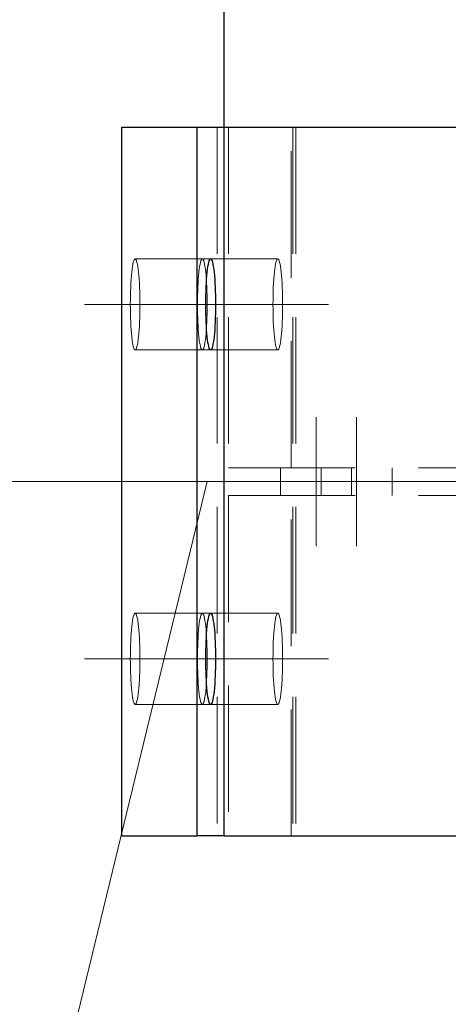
# Model space of a CAD drawing. Header units: millimetres. Extents: x -144 to 709, y 12312 to 12982.
# Tile 4 of 57: x -66 to -58, y 12383 to 12403. Entities that reach past the tile are written whole.
import ezdxf

# ---------------------------------------------------------------- set-up
doc = ezdxf.new("R2010")
doc.units = ezdxf.units.MM
doc.header["$LTSCALE"] = 10
doc.linetypes.add('HIDDEN', pattern=[0.375, 0.25, -0.125])
doc.linetypes.add('MITTE', pattern=[2, 1.25, -0.25, 0.25, -0.25])
doc.layers.get('Defpoints').update_dxf_attribs({"color": 1})
for name, color, linetype, lineweight in [('PS_DIM', 4, 'Continuous', 13), ('PS_Hidden', 2, 'HIDDEN', 9), ('PS_Mid', 5, 'MITTE', 15), ('PS_Pos', 1, 'Continuous', 15), ('PS_Shape', 161, 'Continuous', 30), ('PS_SOLID', 7, 'Continuous', 30)]:
    doc.layers.add(name, color=color, linetype=linetype, lineweight=lineweight)
doc.styles.add('simplex', font='simplex.shx', dxfattribs={"width": 0.75})
doc.dimstyles.new('1_10_GŁ_DS1-LS10', dxfattribs={"dimtxt": 2, "dimasz": 2, "dimexe": 2, "dimexo": 5, "dimgap": 1, "dimtad": 1, "dimjust": 4, "dimdec": 0, "dimlfac": 10, "dimtxsty": 'simplex', "dimblk1": 'NONE', "dimsah": 1, "dimcen": 2, "dimclrd": 256, "dimclre": 256, "dimclrt": 3, "dimadec": 1, "dimazin": 0, "dimtfac": 1, "dimtdec": 0, "dimtmove": 2, "dimatfit": 3, "dimfxl": 1, "dimarcsym": 0})
doc.dimstyles.new('1_10_PRZ', dxfattribs={"dimtxt": 2, "dimasz": 1, "dimexe": 2, "dimexo": 5, "dimgap": 1, "dimtad": 1, "dimdec": 0, "dimlfac": 10, "dimtxsty": 'simplex', "dimblk": 'dimznak', "dimcen": 2, "dimse1": 1, "dimse2": 1, "dimclrt": 3, "dimadec": 1, "dimazin": 0, "dimtfac": 1, "dimtdec": 0, "dimtix": 1, "dimtmove": 2, "dimatfit": 3, "dimldrblk": 'dim-grot', "dimfxl": 1, "dimarcsym": 0})

# ---------------------------------------------------------------- blocks, each defined once
blk = doc.blocks.new('*D197')
at = {"layer": 'Defpoints', "color": 0, "transparency": 16777216}
for p in [(-62.117, 12419.049), (-64.139, 12400.549), (-62.117, 12386.549)]:
    blk.add_point(p, dxfattribs=at)
at = {"layer": 'PS_DIM', "lineweight": -2, "transparency": 16777216}
for p, q in [((-64.139, 12405.549), (-64.139, 12421.049)), ((-62.117, 12391.549), (-62.117, 12421.049)), ((-64.139, 12419.049), (-66.139, 12419.049)), ((-64.139, 12419.049), (-62.117, 12419.049)), ((-60.117, 12419.049), (-58.117, 12419.049))]:
    blk.add_line(p, q, dxfattribs=at)
at = {"layer": 'PS_DIM', "transparency": 16777216}
blk.add_solid([(-60.117, 12419.382), (-60.117, 12418.715), (-62.117, 12419.049)], dxfattribs=at)
at = {"layer": 'PS_DIM', "color": 3, "transparency": 16777216, "insert": (-66.159, 12415.886), "char_height": 2, "attachment_point": 5, "rotation": 90, "style": 'simplex'}
blk.add_mtext('-20', dxfattribs=at)
blk = doc.blocks.new('_None')
blk = doc.blocks.new('*D198')
at = {"layer": 'Defpoints', "color": 0, "transparency": 16777216}
for p in [(-55.567, 12419.049), (-55.567, 12398.049), (-62.117, 12386.549)]:
    blk.add_point(p, dxfattribs=at)
at = {"layer": 'PS_DIM', "lineweight": -2, "transparency": 16777216}
for p, q in [((-62.117, 12391.549), (-62.117, 12421.049)), ((-55.567, 12403.049), (-55.567, 12421.049)), ((-62.117, 12419.049), (-57.567, 12419.049))]:
    blk.add_line(p, q, dxfattribs=at)
at = {"layer": 'PS_DIM', "transparency": 16777216}
blk.add_solid([(-57.567, 12419.382), (-57.567, 12418.715), (-55.567, 12419.049)], dxfattribs=at)
at = {"layer": 'PS_DIM', "color": 3, "transparency": 16777216, "insert": (-53.547, 12416.814), "char_height": 2, "attachment_point": 5, "rotation": 90, "style": 'simplex'}
blk.add_mtext('65', dxfattribs=at)
blk = doc.blocks.new('*D199')
at = {"layer": 'Defpoints', "color": 0, "transparency": 16777216}
for p in [(-35.165, 12419.049), (-35.165, 12405.549), (-62.117, 12386.549)]:
    blk.add_point(p, dxfattribs=at)
at = {"layer": 'PS_DIM', "lineweight": -2, "transparency": 16777216}
for p, q in [((-62.117, 12391.549), (-62.117, 12421.049)), ((-35.165, 12410.549), (-35.165, 12421.049)), ((-62.117, 12419.049), (-37.165, 12419.049))]:
    blk.add_line(p, q, dxfattribs=at)
at = {"layer": 'PS_DIM', "transparency": 16777216}
blk.add_solid([(-37.165, 12419.382), (-37.165, 12418.715), (-35.165, 12419.049)], dxfattribs=at)
at = {"layer": 'PS_DIM', "color": 3, "transparency": 16777216, "insert": (-37.185, 12416.1), "char_height": 2, "attachment_point": 5, "rotation": 90, "style": 'simplex'}
blk.add_mtext('270', dxfattribs=at)
blk = doc.blocks.new('*D200')
at = {"layer": 'Defpoints', "color": 0, "transparency": 16777216}
for p in [(60.835, 12419.049), (60.835, 12405.549), (-62.117, 12386.549)]:
    blk.add_point(p, dxfattribs=at)
at = {"layer": 'PS_DIM', "lineweight": -2, "transparency": 16777216}
for p, q in [((-62.117, 12391.549), (-62.117, 12421.049)), ((60.835, 12410.549), (60.835, 12421.049)), ((-62.117, 12419.049), (58.835, 12419.049))]:
    blk.add_line(p, q, dxfattribs=at)
at = {"layer": 'PS_DIM', "transparency": 16777216}
blk.add_solid([(58.835, 12419.382), (58.835, 12418.715), (60.835, 12419.049)], dxfattribs=at)
at = {"layer": 'PS_DIM', "color": 3, "transparency": 16777216, "insert": (58.815, 12415.386), "char_height": 2, "attachment_point": 5, "rotation": 90, "style": 'simplex'}
blk.add_mtext('4670', dxfattribs=at)
blk = doc.blocks.new('*D201')
at = {"layer": 'Defpoints', "color": 0, "transparency": 16777216}
for p in [(80.835, 12419.049), (80.835, 12405.549), (-62.117, 12386.549)]:
    blk.add_point(p, dxfattribs=at)
at = {"layer": 'PS_DIM', "lineweight": -2, "transparency": 16777216}
for p, q in [((-62.117, 12391.549), (-62.117, 12421.049)), ((80.835, 12410.549), (80.835, 12421.049)), ((-62.117, 12419.049), (78.835, 12419.049))]:
    blk.add_line(p, q, dxfattribs=at)
at = {"layer": 'PS_DIM', "transparency": 16777216}
blk.add_solid([(78.835, 12419.382), (78.835, 12418.715), (80.835, 12419.049)], dxfattribs=at)
at = {"layer": 'PS_DIM', "color": 3, "transparency": 16777216, "insert": (78.815, 12415.386), "char_height": 2, "attachment_point": 5, "rotation": 90, "style": 'simplex'}
blk.add_mtext('4870', dxfattribs=at)
blk = doc.blocks.new('*D202')
at = {"layer": 'Defpoints', "color": 0, "transparency": 16777216}
for p in [(92.273, 12419.049), (92.273, 12398.049), (-62.117, 12386.549)]:
    blk.add_point(p, dxfattribs=at)
at = {"layer": 'PS_DIM', "lineweight": -2, "transparency": 16777216}
for p, q in [((-62.117, 12391.549), (-62.117, 12421.049)), ((92.273, 12403.049), (92.273, 12421.049)), ((-62.117, 12419.049), (90.273, 12419.049))]:
    blk.add_line(p, q, dxfattribs=at)
at = {"layer": 'PS_DIM', "transparency": 16777216}
blk.add_solid([(90.273, 12419.382), (90.273, 12418.715), (92.273, 12419.049)], dxfattribs=at)
at = {"layer": 'PS_DIM', "color": 3, "transparency": 16777216, "insert": (90.253, 12415.35), "char_height": 2, "attachment_point": 5, "rotation": 90, "style": 'simplex'}
blk.add_mtext('4984', dxfattribs=at)
blk = doc.blocks.new('*D203')
at = {"layer": 'Defpoints', "color": 0, "transparency": 16777216}
for p in [(101.273, 12419.049), (101.273, 12398.049), (-62.117, 12386.549)]:
    blk.add_point(p, dxfattribs=at)
at = {"layer": 'PS_DIM', "lineweight": -2, "transparency": 16777216}
for p, q in [((-62.117, 12391.549), (-62.117, 12421.049)), ((101.273, 12403.049), (101.273, 12421.049)), ((-62.117, 12419.049), (99.273, 12419.049))]:
    blk.add_line(p, q, dxfattribs=at)
at = {"layer": 'PS_DIM', "transparency": 16777216}
blk.add_solid([(99.273, 12419.382), (99.273, 12418.715), (101.273, 12419.049)], dxfattribs=at)
at = {"layer": 'PS_DIM', "color": 3, "transparency": 16777216, "insert": (99.253, 12415.35), "char_height": 2, "attachment_point": 5, "rotation": 90, "style": 'simplex'}
blk.add_mtext('5074', dxfattribs=at)
blk = doc.blocks.new('*D204')
at = {"layer": 'Defpoints', "color": 0, "transparency": 16777216}
for p in [(243.673, 12419.049), (243.673, 12405.549), (-62.117, 12386.549)]:
    blk.add_point(p, dxfattribs=at)
at = {"layer": 'PS_DIM', "lineweight": -2, "transparency": 16777216}
for p, q in [((-62.117, 12391.549), (-62.117, 12421.049)), ((243.673, 12410.549), (243.673, 12421.049)), ((-62.117, 12419.049), (241.673, 12419.049))]:
    blk.add_line(p, q, dxfattribs=at)
at = {"layer": 'PS_DIM', "transparency": 16777216}
blk.add_solid([(241.673, 12419.382), (241.673, 12418.715), (243.673, 12419.049)], dxfattribs=at)
at = {"layer": 'PS_DIM', "color": 3, "transparency": 16777216, "insert": (241.653, 12415.493), "char_height": 2, "attachment_point": 5, "rotation": 90, "style": 'simplex'}
blk.add_mtext('9914', dxfattribs=at)
blk = doc.blocks.new('*D205')
at = {"layer": 'Defpoints', "color": 0, "transparency": 16777216}
for p in [(253.46, 12419.049), (253.46, 12398.049), (-62.117, 12386.549)]:
    blk.add_point(p, dxfattribs=at)
at = {"layer": 'PS_DIM', "lineweight": -2, "transparency": 16777216}
for p, q in [((-62.117, 12391.549), (-62.117, 12421.049)), ((253.46, 12403.049), (253.46, 12421.049)), ((-62.117, 12419.049), (251.46, 12419.049))]:
    blk.add_line(p, q, dxfattribs=at)
at = {"layer": 'PS_DIM', "transparency": 16777216}
blk.add_solid([(251.46, 12419.382), (251.46, 12418.715), (253.46, 12419.049)], dxfattribs=at)
at = {"layer": 'PS_DIM', "color": 3, "transparency": 16777216, "insert": (251.44, 12414.957), "char_height": 2, "attachment_point": 5, "rotation": 90, "style": 'simplex'}
blk.add_mtext('10012', dxfattribs=at)
blk = doc.blocks.new('*D206')
at = {"layer": 'Defpoints', "color": 0, "transparency": 16777216}
for p in [(262.46, 12419.049), (262.46, 12398.049), (-62.117, 12386.549)]:
    blk.add_point(p, dxfattribs=at)
at = {"layer": 'PS_DIM', "lineweight": -2, "transparency": 16777216}
for p, q in [((-62.117, 12391.549), (-62.117, 12421.049)), ((262.46, 12403.049), (262.46, 12421.049)), ((-62.117, 12419.049), (260.46, 12419.049))]:
    blk.add_line(p, q, dxfattribs=at)
at = {"layer": 'PS_DIM', "transparency": 16777216}
blk.add_solid([(260.46, 12419.382), (260.46, 12418.715), (262.46, 12419.049)], dxfattribs=at)
at = {"layer": 'PS_DIM', "color": 3, "transparency": 16777216, "insert": (260.44, 12414.957), "char_height": 2, "attachment_point": 5, "rotation": 90, "style": 'simplex'}
blk.add_mtext('10102', dxfattribs=at)
blk = doc.blocks.new('*D207')
at = {"layer": 'Defpoints', "color": 0, "transparency": 16777216}
for p in [(269.322, 12419.049), (269.322, 12405.549), (-62.117, 12386.549)]:
    blk.add_point(p, dxfattribs=at)
at = {"layer": 'PS_DIM', "lineweight": -2, "transparency": 16777216}
for p, q in [((-62.117, 12391.549), (-62.117, 12421.049)), ((269.322, 12410.549), (269.322, 12421.049)), ((-62.117, 12419.049), (267.322, 12419.049))]:
    blk.add_line(p, q, dxfattribs=at)
at = {"layer": 'PS_DIM', "transparency": 16777216}
blk.add_solid([(267.322, 12419.382), (267.322, 12418.715), (269.322, 12419.049)], dxfattribs=at)
at = {"layer": 'PS_DIM', "color": 3, "transparency": 16777216, "insert": (267.302, 12415.279), "char_height": 2, "attachment_point": 5, "rotation": 90, "style": 'simplex'}
blk.add_mtext('10171', dxfattribs=at)
blk = doc.blocks.new('*D208')
at = {"layer": 'Defpoints', "color": 0, "transparency": 16777216}
for p in [(306.867, 12419.049), (306.867, 12392.449), (-62.117, 12386.549)]:
    blk.add_point(p, dxfattribs=at)
at = {"layer": 'PS_DIM', "lineweight": -2, "transparency": 16777216}
for p, q in [((-62.117, 12391.549), (-62.117, 12421.049)), ((306.867, 12397.449), (306.867, 12421.049)), ((-62.117, 12419.049), (304.867, 12419.049))]:
    blk.add_line(p, q, dxfattribs=at)
at = {"layer": 'PS_DIM', "transparency": 16777216}
blk.add_solid([(304.867, 12419.382), (304.867, 12418.715), (306.867, 12419.049)], dxfattribs=at)
at = {"layer": 'PS_DIM', "color": 3, "transparency": 16777216, "insert": (304.847, 12414.85), "char_height": 2, "attachment_point": 5, "rotation": 90, "style": 'simplex'}
blk.add_mtext('10546', dxfattribs=at)
blk = doc.blocks.new('*D209')
at = {"layer": 'Defpoints', "color": 0, "transparency": 16777216}
for p in [(393.612, 12419.049), (393.612, 12400.549), (-62.117, 12386.549)]:
    blk.add_point(p, dxfattribs=at)
at = {"layer": 'PS_DIM', "lineweight": -2, "transparency": 16777216}
for p, q in [((-62.117, 12391.549), (-62.117, 12421.049)), ((393.612, 12405.549), (393.612, 12421.049)), ((-62.117, 12419.049), (391.612, 12419.049))]:
    blk.add_line(p, q, dxfattribs=at)
at = {"layer": 'PS_DIM', "transparency": 16777216}
blk.add_solid([(391.612, 12419.382), (391.612, 12418.715), (393.612, 12419.049)], dxfattribs=at)
at = {"layer": 'PS_DIM', "color": 3, "transparency": 16777216, "insert": (391.592, 12414.957), "char_height": 2, "attachment_point": 5, "rotation": 90, "style": 'simplex'}
blk.add_mtext('12015', dxfattribs=at)
blk = doc.blocks.new('*D210')
at = {"layer": 'Defpoints', "color": 0, "transparency": 16777216}
for p in [(-62.117, 12419.049), (-62.117, 12386.549), (-62.117, 12386.549)]:
    blk.add_point(p, dxfattribs=at)
at = {"layer": 'PS_DIM', "lineweight": -2, "transparency": 16777216}
for p, q in [((-62.117, 12391.549), (-62.117, 12421.049)), ((-62.117, 12391.549), (-62.117, 12421.049)), ((-64.117, 12419.049), (-66.117, 12419.049)), ((-62.117, 12419.049), (-60.117, 12419.049))]:
    blk.add_line(p, q, dxfattribs=at)
at = {"layer": 'PS_DIM', "transparency": 16777216}
blk.add_solid([(-64.117, 12419.382), (-64.117, 12418.715), (-62.117, 12419.049)], dxfattribs=at)
at = {"layer": 'PS_DIM', "color": 3, "transparency": 16777216, "insert": (-60.097, 12417.529), "char_height": 2, "attachment_point": 5, "rotation": 90, "style": 'simplex'}
blk.add_mtext('0', dxfattribs=at)
blk = doc.blocks.new('dimznak')
at = {"color": 0}
for points in [[(0, 2), (0, -2)], [(-2, 0), (2, 0)]]:
    blk.add_lwpolyline(points, dxfattribs=at)
at = {"color": 2}
blk.add_lwpolyline([(1, 1), (-1, -1)], dxfattribs=at)
blk = doc.blocks.new('*D217')
at = {"layer": 'Defpoints', "color": 0, "transparency": 16777216}
for p in [(-72.139, 12390.049), (-64.139, 12390.049), (-64.139, 12386.549)]:
    blk.add_point(p, dxfattribs=at)
at = {"layer": 'PS_DIM', "color": 0, "lineweight": -2, "transparency": 16777216}
for p, q in [((-72.139, 12391.049), (-72.139, 12392.049)), ((-72.139, 12386.549), (-72.139, 12390.049)), ((-72.139, 12385.549), (-72.139, 12384.549))]:
    blk.add_line(p, q, dxfattribs=at)
for p, rotation in [((-72.139, 12390.049), 270), ((-72.139, 12386.549), 90)]:
    blk.add_blockref('dimznak', p, dxfattribs=dict(at, rotation=rotation))
at = {"layer": 'PS_DIM', "color": 3, "transparency": 16777216, "insert": (-74.139, 12388.299), "char_height": 2, "attachment_point": 5, "rotation": 90, "style": 'simplex'}
blk.add_mtext('35', dxfattribs=at)
blk = doc.blocks.new('dim-grot')
blk.add_hatch(color=256).paths.add_polyline_path([(0, 0), (-2, 0.5), (-2, -0.5)])
blk.add_lwpolyline([(0, 0), (-2, 0.5), (-2, -0.5), (0, 0)])
blk = doc.blocks.new('*D218')
at = {"layer": 'Defpoints', "color": 0, "transparency": 16777216}
for p in [(-72.139, 12397.049), (-64.678, 12397.049), (-64.139, 12390.049)]:
    blk.add_point(p, dxfattribs=at)
at = {"layer": 'PS_DIM', "color": 0, "lineweight": -2, "transparency": 16777216}
blk.add_line((-72.139, 12391.049), (-72.139, 12396.049), dxfattribs=at)
for p, rotation in [((-72.139, 12397.049), 90), ((-72.139, 12390.049), 270)]:
    blk.add_blockref('dimznak', p, dxfattribs=dict(at, rotation=rotation))
at = {"layer": 'PS_DIM', "color": 3, "transparency": 16777216, "insert": (-74.139, 12393.549), "char_height": 2, "attachment_point": 5, "rotation": 90, "style": 'simplex'}
blk.add_mtext('70', dxfattribs=at)
blk = doc.blocks.new('*D219')
at = {"layer": 'Defpoints', "color": 0, "transparency": 16777216}
for p in [(-72.139, 12400.549), (-64.139, 12400.549), (-64.678, 12397.049)]:
    blk.add_point(p, dxfattribs=at)
at = {"layer": 'PS_DIM', "color": 0, "lineweight": -2, "transparency": 16777216}
for p, q in [((-72.139, 12401.549), (-72.139, 12402.549)), ((-72.139, 12397.049), (-72.139, 12400.549)), ((-72.139, 12396.049), (-72.139, 12395.049))]:
    blk.add_line(p, q, dxfattribs=at)
for p, rotation in [((-72.139, 12400.549), 270), ((-72.139, 12397.049), 90)]:
    blk.add_blockref('dimznak', p, dxfattribs=dict(at, rotation=rotation))
at = {"layer": 'PS_DIM', "color": 3, "transparency": 16777216, "insert": (-74.139, 12398.799), "char_height": 2, "attachment_point": 5, "rotation": 90, "style": 'simplex'}
blk.add_mtext('35', dxfattribs=at)
blk = doc.blocks.new('*X434')
at = {"layer": 'PS_Hidden', "color": 2, "linetype": 'HIDDEN'}
for p, q in [((-62.25, 12400.549), (-62.25, 12386.549)), ((-62.026, 12400.549), (-62.026, 12393.824)), ((-60.788, 12393.824), (-60.788, 12400.549)), ((-60.758, 12400.549), (-60.758, 12386.549)), ((-60.697, 12400.549), (-60.697, 12386.549)), ((-63.926, 12397.797), (-63.934, 12397.744)), ((-63.918, 12397.842), (-63.926, 12397.797)), ((-63.91, 12397.88), (-63.918, 12397.842)), ((-63.901, 12397.91), (-63.91, 12397.88)), ((-63.892, 12397.931), (-63.901, 12397.91)), ((-63.883, 12397.944), (-63.892, 12397.931)), ((-63.873, 12397.949), (-63.883, 12397.944)), ((-63.864, 12397.944), (-63.873, 12397.949)), ((-63.873, 12397.949), (-63.873, 12397.949)), ((-63.873, 12397.949), (-62.382, 12397.949)), ((-63.855, 12397.931), (-63.864, 12397.944)), ((-63.846, 12397.91), (-63.855, 12397.931)), ((-63.837, 12397.88), (-63.846, 12397.91)), ((-63.828, 12397.842), (-63.837, 12397.88)), ((-63.82, 12397.797), (-63.828, 12397.842)), ((-63.813, 12397.744), (-63.82, 12397.797)), ((-62.6, 12397.797), (-62.607, 12397.744)), ((-62.592, 12397.842), (-62.6, 12397.797)), ((-62.583, 12397.88), (-62.592, 12397.842)), ((-62.575, 12397.91), (-62.583, 12397.88)), ((-62.565, 12397.931), (-62.575, 12397.91)), ((-62.556, 12397.944), (-62.565, 12397.931)), ((-62.547, 12397.949), (-62.556, 12397.944)), ((-62.537, 12397.944), (-62.547, 12397.949)), ((-62.547, 12397.949), (-62.547, 12397.949)), ((-62.528, 12397.931), (-62.537, 12397.944)), ((-62.519, 12397.91), (-62.528, 12397.931)), ((-62.51, 12397.88), (-62.519, 12397.91)), ((-62.502, 12397.842), (-62.51, 12397.88)), ((-62.494, 12397.797), (-62.502, 12397.842)), ((-62.486, 12397.744), (-62.494, 12397.797)), ((-62.382, 12397.949), (-61.055, 12397.949)), ((-61.116, 12397.744), (-61.108, 12397.797)), ((-61.108, 12397.797), (-61.1, 12397.842)), ((-61.1, 12397.842), (-61.092, 12397.88)), ((-61.092, 12397.88), (-61.083, 12397.91)), ((-61.083, 12397.91), (-61.074, 12397.931)), ((-61.074, 12397.931), (-61.065, 12397.944)), ((-61.065, 12397.944), (-61.055, 12397.949)), ((-61.055, 12397.949), (-61.046, 12397.944)), ((-61.046, 12397.944), (-61.037, 12397.931)), ((-61.037, 12397.931), (-61.028, 12397.91)), ((-61.028, 12397.91), (-61.019, 12397.88)), ((-61.019, 12397.88), (-61.01, 12397.842)), ((-61.01, 12397.842), (-61.002, 12397.797)), ((-61.002, 12397.797), (-60.995, 12397.744)), ((-63.947, 12397.62), (-63.953, 12397.549)), ((-63.941, 12397.685), (-63.947, 12397.62)), ((-63.934, 12397.744), (-63.941, 12397.685)), ((-63.806, 12397.685), (-63.813, 12397.744)), ((-63.8, 12397.62), (-63.806, 12397.685)), ((-63.794, 12397.549), (-63.8, 12397.62)), ((-62.621, 12397.62), (-62.626, 12397.549)), ((-62.614, 12397.685), (-62.621, 12397.62)), ((-62.607, 12397.744), (-62.614, 12397.685)), ((-62.479, 12397.685), (-62.486, 12397.744)), ((-62.473, 12397.62), (-62.479, 12397.685)), ((-62.467, 12397.549), (-62.473, 12397.62)), ((-61.135, 12397.549), (-61.129, 12397.62)), ((-61.129, 12397.62), (-61.123, 12397.685)), ((-61.123, 12397.685), (-61.116, 12397.744)), ((-60.995, 12397.744), (-60.988, 12397.685)), ((-60.988, 12397.685), (-60.981, 12397.62)), ((-60.981, 12397.62), (-60.976, 12397.549)), ((-63.962, 12397.393), (-63.965, 12397.31)), ((-63.958, 12397.473), (-63.962, 12397.393)), ((-63.953, 12397.549), (-63.958, 12397.473)), ((-63.789, 12397.473), (-63.794, 12397.549)), ((-63.785, 12397.393), (-63.789, 12397.473)), ((-63.782, 12397.31), (-63.785, 12397.393)), ((-62.635, 12397.393), (-62.638, 12397.31)), ((-62.631, 12397.473), (-62.635, 12397.393)), ((-62.626, 12397.549), (-62.631, 12397.473)), ((-62.463, 12397.473), (-62.467, 12397.549)), ((-62.459, 12397.393), (-62.463, 12397.473)), ((-62.455, 12397.31), (-62.459, 12397.393)), ((-61.147, 12397.31), (-61.144, 12397.393)), ((-61.144, 12397.393), (-61.14, 12397.473)), ((-61.14, 12397.473), (-61.135, 12397.549)), ((-60.976, 12397.549), (-60.971, 12397.473)), ((-60.971, 12397.473), (-60.967, 12397.393)), ((-60.967, 12397.393), (-60.964, 12397.31)), ((-63.967, 12397.224), (-63.968, 12397.137)), ((-63.965, 12397.31), (-63.967, 12397.224)), ((-63.78, 12397.224), (-63.782, 12397.31)), ((-63.778, 12397.137), (-63.78, 12397.224)), ((-62.64, 12397.224), (-62.642, 12397.137)), ((-62.638, 12397.31), (-62.64, 12397.224)), ((-62.453, 12397.224), (-62.455, 12397.31)), ((-62.452, 12397.137), (-62.453, 12397.224)), ((-61.15, 12397.137), (-61.149, 12397.224)), ((-61.149, 12397.224), (-61.147, 12397.31)), ((-60.964, 12397.31), (-60.962, 12397.224)), ((-60.962, 12397.224), (-60.96, 12397.137)), ((-63.968, 12397.137), (-63.969, 12397.049)), ((-63.969, 12397.049), (-63.968, 12396.96)), ((-63.778, 12397.049), (-63.778, 12397.137)), ((-63.778, 12396.96), (-63.778, 12397.049)), ((-62.642, 12397.137), (-62.642, 12397.049)), ((-62.642, 12397.049), (-62.642, 12396.96)), ((-62.451, 12397.049), (-62.452, 12397.137)), ((-62.452, 12396.96), (-62.451, 12397.049)), ((-61.151, 12397.049), (-61.15, 12397.137)), ((-61.15, 12396.96), (-61.151, 12397.049)), ((-60.96, 12397.137), (-60.96, 12397.049)), ((-60.96, 12397.049), (-60.96, 12396.96)), ((-63.968, 12396.96), (-63.967, 12396.873)), ((-63.967, 12396.873), (-63.965, 12396.787)), ((-63.782, 12396.787), (-63.78, 12396.873)), ((-63.78, 12396.873), (-63.778, 12396.96)), ((-62.642, 12396.96), (-62.64, 12396.873)), ((-62.64, 12396.873), (-62.638, 12396.787)), ((-62.455, 12396.787), (-62.453, 12396.873)), ((-62.453, 12396.873), (-62.452, 12396.96)), ((-61.149, 12396.873), (-61.15, 12396.96)), ((-61.147, 12396.787), (-61.149, 12396.873)), ((-60.962, 12396.873), (-60.964, 12396.787)), ((-60.96, 12396.96), (-60.962, 12396.873)), ((-63.965, 12396.787), (-63.962, 12396.704)), ((-63.962, 12396.704), (-63.958, 12396.624)), ((-63.958, 12396.624), (-63.953, 12396.549)), ((-63.794, 12396.549), (-63.789, 12396.624)), ((-63.789, 12396.624), (-63.785, 12396.704)), ((-63.785, 12396.704), (-63.782, 12396.787)), ((-62.638, 12396.787), (-62.635, 12396.704)), ((-62.635, 12396.704), (-62.631, 12396.624)), ((-62.631, 12396.624), (-62.626, 12396.549)), ((-62.467, 12396.549), (-62.463, 12396.624)), ((-62.463, 12396.624), (-62.459, 12396.704)), ((-62.459, 12396.704), (-62.455, 12396.787)), ((-61.144, 12396.704), (-61.147, 12396.787)), ((-61.14, 12396.624), (-61.144, 12396.704)), ((-61.135, 12396.549), (-61.14, 12396.624)), ((-60.971, 12396.624), (-60.976, 12396.549)), ((-60.967, 12396.704), (-60.971, 12396.624)), ((-60.964, 12396.787), (-60.967, 12396.704)), ((-63.953, 12396.549), (-63.947, 12396.478)), ((-63.947, 12396.478), (-63.941, 12396.412)), ((-63.941, 12396.412), (-63.934, 12396.353)), ((-63.813, 12396.353), (-63.806, 12396.412)), ((-63.806, 12396.412), (-63.8, 12396.478)), ((-63.8, 12396.478), (-63.794, 12396.549)), ((-62.626, 12396.549), (-62.621, 12396.478)), ((-62.621, 12396.478), (-62.614, 12396.412)), ((-62.614, 12396.412), (-62.607, 12396.353)), ((-62.486, 12396.353), (-62.479, 12396.412)), ((-62.479, 12396.412), (-62.473, 12396.478)), ((-62.473, 12396.478), (-62.467, 12396.549)), ((-61.129, 12396.478), (-61.135, 12396.549)), ((-61.123, 12396.412), (-61.129, 12396.478)), ((-61.116, 12396.353), (-61.123, 12396.412)), ((-60.988, 12396.412), (-60.995, 12396.353)), ((-60.981, 12396.478), (-60.988, 12396.412)), ((-60.976, 12396.549), (-60.981, 12396.478)), ((-63.934, 12396.353), (-63.926, 12396.3)), ((-63.926, 12396.3), (-63.918, 12396.255)), ((-63.918, 12396.255), (-63.91, 12396.217)), ((-63.91, 12396.217), (-63.901, 12396.187)), ((-63.846, 12396.187), (-63.837, 12396.217)), ((-63.837, 12396.217), (-63.828, 12396.255)), ((-63.828, 12396.255), (-63.82, 12396.3)), ((-63.82, 12396.3), (-63.813, 12396.353)), ((-62.607, 12396.353), (-62.6, 12396.3)), ((-62.6, 12396.3), (-62.592, 12396.255)), ((-62.592, 12396.255), (-62.583, 12396.217)), ((-62.583, 12396.217), (-62.575, 12396.187)), ((-62.519, 12396.187), (-62.51, 12396.217)), ((-62.51, 12396.217), (-62.502, 12396.255)), ((-62.502, 12396.255), (-62.494, 12396.3)), ((-62.494, 12396.3), (-62.486, 12396.353)), ((-61.108, 12396.3), (-61.116, 12396.353)), ((-61.1, 12396.255), (-61.108, 12396.3)), ((-61.092, 12396.217), (-61.1, 12396.255)), ((-61.083, 12396.187), (-61.092, 12396.217)), ((-61.019, 12396.217), (-61.028, 12396.187)), ((-61.01, 12396.255), (-61.019, 12396.217)), ((-61.002, 12396.3), (-61.01, 12396.255)), ((-60.995, 12396.353), (-61.002, 12396.3)), ((-63.901, 12396.187), (-63.892, 12396.166)), ((-63.892, 12396.166), (-63.883, 12396.153)), ((-63.883, 12396.153), (-63.873, 12396.149)), ((-63.873, 12396.149), (-63.864, 12396.153)), ((-63.873, 12396.149), (-62.382, 12396.149)), ((-63.864, 12396.153), (-63.855, 12396.166)), ((-63.855, 12396.166), (-63.846, 12396.187)), ((-62.575, 12396.187), (-62.565, 12396.166)), ((-62.565, 12396.166), (-62.556, 12396.153)), ((-62.556, 12396.153), (-62.547, 12396.149)), ((-62.547, 12396.149), (-62.537, 12396.153)), ((-62.537, 12396.153), (-62.528, 12396.166)), ((-62.528, 12396.166), (-62.519, 12396.187)), ((-62.382, 12396.149), (-61.055, 12396.149)), ((-61.074, 12396.166), (-61.083, 12396.187)), ((-61.065, 12396.153), (-61.074, 12396.166)), ((-61.055, 12396.149), (-61.065, 12396.153)), ((-61.046, 12396.153), (-61.055, 12396.149)), ((-61.055, 12396.149), (-61.055, 12396.149)), ((-61.037, 12396.166), (-61.046, 12396.153)), ((-61.028, 12396.187), (-61.037, 12396.166)), ((-62.026, 12393.824), (-12.165, 12393.824)), ((-60.999, 12393.274), (-60.999, 12393.824)), ((-60.198, 12393.274), (-60.198, 12393.824)), ((-59.599, 12393.274), (-59.599, 12393.824)), ((-58.798, 12393.274), (-58.798, 12393.824)), ((-62.026, 12393.274), (-12.165, 12393.274)), ((-62.026, 12393.274), (-62.026, 12386.549)), ((-60.788, 12386.549), (-60.788, 12393.274)), ((-63.926, 12390.797), (-63.934, 12390.744)), ((-63.918, 12390.842), (-63.926, 12390.797)), ((-63.91, 12390.88), (-63.918, 12390.842)), ((-63.901, 12390.91), (-63.91, 12390.88)), ((-63.892, 12390.931), (-63.901, 12390.91)), ((-63.883, 12390.944), (-63.892, 12390.931)), ((-63.873, 12390.949), (-63.883, 12390.944)), ((-63.864, 12390.944), (-63.873, 12390.949)), ((-63.873, 12390.949), (-63.873, 12390.949)), ((-63.873, 12390.949), (-62.382, 12390.949)), ((-63.855, 12390.931), (-63.864, 12390.944)), ((-63.846, 12390.91), (-63.855, 12390.931)), ((-63.837, 12390.88), (-63.846, 12390.91)), ((-63.828, 12390.842), (-63.837, 12390.88)), ((-63.82, 12390.797), (-63.828, 12390.842)), ((-63.813, 12390.744), (-63.82, 12390.797)), ((-62.6, 12390.797), (-62.607, 12390.744)), ((-62.592, 12390.842), (-62.6, 12390.797)), ((-62.583, 12390.88), (-62.592, 12390.842)), ((-62.575, 12390.91), (-62.583, 12390.88)), ((-62.565, 12390.931), (-62.575, 12390.91)), ((-62.556, 12390.944), (-62.565, 12390.931)), ((-62.547, 12390.949), (-62.556, 12390.944)), ((-62.537, 12390.944), (-62.547, 12390.949)), ((-62.547, 12390.949), (-62.547, 12390.949)), ((-62.528, 12390.931), (-62.537, 12390.944)), ((-62.519, 12390.91), (-62.528, 12390.931)), ((-62.51, 12390.88), (-62.519, 12390.91)), ((-62.502, 12390.842), (-62.51, 12390.88)), ((-62.494, 12390.797), (-62.502, 12390.842)), ((-62.486, 12390.744), (-62.494, 12390.797)), ((-62.382, 12390.949), (-61.055, 12390.949)), ((-61.116, 12390.744), (-61.108, 12390.797)), ((-61.108, 12390.797), (-61.1, 12390.842)), ((-61.1, 12390.842), (-61.092, 12390.88)), ((-61.092, 12390.88), (-61.083, 12390.91)), ((-61.083, 12390.91), (-61.074, 12390.931)), ((-61.074, 12390.931), (-61.065, 12390.944)), ((-61.065, 12390.944), (-61.055, 12390.949)), ((-61.055, 12390.949), (-61.046, 12390.944)), ((-61.046, 12390.944), (-61.037, 12390.931)), ((-61.037, 12390.931), (-61.028, 12390.91)), ((-61.028, 12390.91), (-61.019, 12390.88)), ((-61.019, 12390.88), (-61.01, 12390.842)), ((-61.01, 12390.842), (-61.002, 12390.797)), ((-61.002, 12390.797), (-60.995, 12390.744)), ((-63.947, 12390.62), (-63.953, 12390.549)), ((-63.941, 12390.685), (-63.947, 12390.62)), ((-63.934, 12390.744), (-63.941, 12390.685)), ((-63.806, 12390.685), (-63.813, 12390.744)), ((-63.8, 12390.62), (-63.806, 12390.685)), ((-63.794, 12390.549), (-63.8, 12390.62)), ((-62.621, 12390.62), (-62.626, 12390.549)), ((-62.614, 12390.685), (-62.621, 12390.62)), ((-62.607, 12390.744), (-62.614, 12390.685)), ((-62.479, 12390.685), (-62.486, 12390.744)), ((-62.473, 12390.62), (-62.479, 12390.685)), ((-62.467, 12390.549), (-62.473, 12390.62)), ((-61.135, 12390.549), (-61.129, 12390.62)), ((-61.129, 12390.62), (-61.123, 12390.685)), ((-61.123, 12390.685), (-61.116, 12390.744)), ((-60.995, 12390.744), (-60.988, 12390.685)), ((-60.988, 12390.685), (-60.981, 12390.62)), ((-60.981, 12390.62), (-60.976, 12390.549)), ((-63.962, 12390.393), (-63.965, 12390.31)), ((-63.958, 12390.473), (-63.962, 12390.393)), ((-63.953, 12390.549), (-63.958, 12390.473)), ((-63.789, 12390.473), (-63.794, 12390.549)), ((-63.785, 12390.393), (-63.789, 12390.473)), ((-63.782, 12390.31), (-63.785, 12390.393)), ((-62.635, 12390.393), (-62.638, 12390.31)), ((-62.631, 12390.473), (-62.635, 12390.393)), ((-62.626, 12390.549), (-62.631, 12390.473)), ((-62.463, 12390.473), (-62.467, 12390.549)), ((-62.459, 12390.393), (-62.463, 12390.473)), ((-62.455, 12390.31), (-62.459, 12390.393)), ((-61.147, 12390.31), (-61.144, 12390.393)), ((-61.144, 12390.393), (-61.14, 12390.473)), ((-61.14, 12390.473), (-61.135, 12390.549)), ((-60.976, 12390.549), (-60.971, 12390.473)), ((-60.971, 12390.473), (-60.967, 12390.393)), ((-60.967, 12390.393), (-60.964, 12390.31)), ((-63.967, 12390.224), (-63.968, 12390.137)), ((-63.965, 12390.31), (-63.967, 12390.224)), ((-63.78, 12390.224), (-63.782, 12390.31)), ((-63.778, 12390.137), (-63.78, 12390.224)), ((-62.64, 12390.224), (-62.642, 12390.137)), ((-62.638, 12390.31), (-62.64, 12390.224)), ((-62.453, 12390.224), (-62.455, 12390.31)), ((-62.452, 12390.137), (-62.453, 12390.224)), ((-61.15, 12390.137), (-61.149, 12390.224)), ((-61.149, 12390.224), (-61.147, 12390.31)), ((-60.964, 12390.31), (-60.962, 12390.224)), ((-60.962, 12390.224), (-60.96, 12390.137)), ((-63.968, 12390.137), (-63.969, 12390.049)), ((-63.969, 12390.049), (-63.968, 12389.96)), ((-63.778, 12390.049), (-63.778, 12390.137)), ((-63.778, 12389.96), (-63.778, 12390.049)), ((-62.642, 12390.137), (-62.642, 12390.049)), ((-62.642, 12390.049), (-62.642, 12389.96)), ((-62.451, 12390.049), (-62.452, 12390.137)), ((-62.452, 12389.96), (-62.451, 12390.049)), ((-61.151, 12390.049), (-61.15, 12390.137)), ((-61.15, 12389.96), (-61.151, 12390.049)), ((-60.96, 12390.137), (-60.96, 12390.049)), ((-60.96, 12390.049), (-60.96, 12389.96)), ((-63.968, 12389.96), (-63.967, 12389.873)), ((-63.967, 12389.873), (-63.965, 12389.787)), ((-63.782, 12389.787), (-63.78, 12389.873)), ((-63.78, 12389.873), (-63.778, 12389.96)), ((-62.642, 12389.96), (-62.64, 12389.873)), ((-62.64, 12389.873), (-62.638, 12389.787)), ((-62.455, 12389.787), (-62.453, 12389.873)), ((-62.453, 12389.873), (-62.452, 12389.96)), ((-61.149, 12389.873), (-61.15, 12389.96)), ((-61.147, 12389.787), (-61.149, 12389.873)), ((-60.962, 12389.873), (-60.964, 12389.787)), ((-60.96, 12389.96), (-60.962, 12389.873)), ((-63.965, 12389.787), (-63.962, 12389.704)), ((-63.962, 12389.704), (-63.958, 12389.624)), ((-63.958, 12389.624), (-63.953, 12389.549)), ((-63.794, 12389.549), (-63.789, 12389.624)), ((-63.789, 12389.624), (-63.785, 12389.704)), ((-63.785, 12389.704), (-63.782, 12389.787)), ((-62.638, 12389.787), (-62.635, 12389.704)), ((-62.635, 12389.704), (-62.631, 12389.624)), ((-62.631, 12389.624), (-62.626, 12389.549)), ((-62.467, 12389.549), (-62.463, 12389.624)), ((-62.463, 12389.624), (-62.459, 12389.704)), ((-62.459, 12389.704), (-62.455, 12389.787)), ((-61.144, 12389.704), (-61.147, 12389.787)), ((-61.14, 12389.624), (-61.144, 12389.704)), ((-61.135, 12389.549), (-61.14, 12389.624)), ((-60.971, 12389.624), (-60.976, 12389.549)), ((-60.967, 12389.704), (-60.971, 12389.624)), ((-60.964, 12389.787), (-60.967, 12389.704)), ((-63.953, 12389.549), (-63.947, 12389.478)), ((-63.947, 12389.478), (-63.941, 12389.412)), ((-63.941, 12389.412), (-63.934, 12389.353)), ((-63.813, 12389.353), (-63.806, 12389.412)), ((-63.806, 12389.412), (-63.8, 12389.478)), ((-63.8, 12389.478), (-63.794, 12389.549)), ((-62.626, 12389.549), (-62.621, 12389.478)), ((-62.621, 12389.478), (-62.614, 12389.412)), ((-62.614, 12389.412), (-62.607, 12389.353)), ((-62.486, 12389.353), (-62.479, 12389.412)), ((-62.479, 12389.412), (-62.473, 12389.478)), ((-62.473, 12389.478), (-62.467, 12389.549)), ((-61.129, 12389.478), (-61.135, 12389.549)), ((-61.123, 12389.412), (-61.129, 12389.478)), ((-61.116, 12389.353), (-61.123, 12389.412)), ((-60.988, 12389.412), (-60.995, 12389.353)), ((-60.981, 12389.478), (-60.988, 12389.412)), ((-60.976, 12389.549), (-60.981, 12389.478)), ((-63.934, 12389.353), (-63.926, 12389.3)), ((-63.926, 12389.3), (-63.918, 12389.255)), ((-63.918, 12389.255), (-63.91, 12389.217)), ((-63.91, 12389.217), (-63.901, 12389.187)), ((-63.846, 12389.187), (-63.837, 12389.217)), ((-63.837, 12389.217), (-63.828, 12389.255)), ((-63.828, 12389.255), (-63.82, 12389.3)), ((-63.82, 12389.3), (-63.813, 12389.353)), ((-62.607, 12389.353), (-62.6, 12389.3)), ((-62.6, 12389.3), (-62.592, 12389.255)), ((-62.592, 12389.255), (-62.583, 12389.217)), ((-62.583, 12389.217), (-62.575, 12389.187)), ((-62.519, 12389.187), (-62.51, 12389.217)), ((-62.51, 12389.217), (-62.502, 12389.255)), ((-62.502, 12389.255), (-62.494, 12389.3)), ((-62.494, 12389.3), (-62.486, 12389.353)), ((-61.108, 12389.3), (-61.116, 12389.353)), ((-61.1, 12389.255), (-61.108, 12389.3)), ((-61.092, 12389.217), (-61.1, 12389.255)), ((-61.083, 12389.187), (-61.092, 12389.217)), ((-61.019, 12389.217), (-61.028, 12389.187)), ((-61.01, 12389.255), (-61.019, 12389.217)), ((-61.002, 12389.3), (-61.01, 12389.255)), ((-60.995, 12389.353), (-61.002, 12389.3)), ((-63.901, 12389.187), (-63.892, 12389.166)), ((-63.892, 12389.166), (-63.883, 12389.153)), ((-63.883, 12389.153), (-63.873, 12389.149)), ((-63.873, 12389.149), (-63.864, 12389.153)), ((-63.873, 12389.149), (-62.382, 12389.149)), ((-63.864, 12389.153), (-63.855, 12389.166)), ((-63.855, 12389.166), (-63.846, 12389.187)), ((-62.575, 12389.187), (-62.565, 12389.166)), ((-62.565, 12389.166), (-62.556, 12389.153)), ((-62.556, 12389.153), (-62.547, 12389.149)), ((-62.547, 12389.149), (-62.537, 12389.153)), ((-62.537, 12389.153), (-62.528, 12389.166)), ((-62.528, 12389.166), (-62.519, 12389.187)), ((-62.382, 12389.149), (-61.055, 12389.149)), ((-61.074, 12389.166), (-61.083, 12389.187)), ((-61.065, 12389.153), (-61.074, 12389.166)), ((-61.055, 12389.149), (-61.065, 12389.153)), ((-61.046, 12389.153), (-61.055, 12389.149)), ((-61.055, 12389.149), (-61.055, 12389.149)), ((-61.037, 12389.166), (-61.046, 12389.153)), ((-61.028, 12389.187), (-61.037, 12389.166))]:
    blk.add_line(p, q, dxfattribs=at)
at = {"layer": 'PS_Mid', "color": 5, "linetype": 'MITTE'}
for p, q in [((-61.382, 12397.049), (-64.873, 12397.049)), ((-60.055, 12397.049), (-63.547, 12397.049)), ((-60.299, 12394.824), (-60.299, 12392.274)), ((-59.498, 12394.824), (-59.498, 12392.274)), ((-67.117, 12393.549), (-12.165, 12393.549)), ((-61.382, 12390.049), (-64.873, 12390.049)), ((-60.055, 12390.049), (-63.547, 12390.049))]:
    blk.add_line(p, q, dxfattribs=at)
at = {"layer": 'PS_SOLID', "color": 7, "linetype": 'Continuous'}
for p, q in [((-64.139, 12386.549), (-64.139, 12400.549)), ((-64.139, 12400.549), (-62.647, 12400.549)), ((-62.647, 12400.549), (-62.117, 12400.549)), ((-62.647, 12386.549), (-62.647, 12400.549)), ((-62.117, 12400.549), (-46.665, 12400.549)), ((-62.117, 12386.549), (-62.117, 12400.549)), ((-62.442, 12397.744), (-62.435, 12397.797)), ((-62.435, 12397.797), (-62.427, 12397.842)), ((-62.427, 12397.842), (-62.418, 12397.88)), ((-62.418, 12397.88), (-62.41, 12397.91)), ((-62.41, 12397.91), (-62.4, 12397.931)), ((-62.4, 12397.931), (-62.391, 12397.944)), ((-62.391, 12397.944), (-62.382, 12397.949)), ((-62.382, 12397.949), (-62.372, 12397.944)), ((-62.372, 12397.944), (-62.363, 12397.931)), ((-62.363, 12397.931), (-62.354, 12397.91)), ((-62.354, 12397.91), (-62.345, 12397.88)), ((-62.345, 12397.88), (-62.337, 12397.842)), ((-62.337, 12397.842), (-62.329, 12397.797)), ((-62.329, 12397.797), (-62.321, 12397.744)), ((-62.461, 12397.549), (-62.456, 12397.62)), ((-62.456, 12397.62), (-62.449, 12397.685)), ((-62.449, 12397.685), (-62.442, 12397.744)), ((-62.321, 12397.744), (-62.314, 12397.685)), ((-62.314, 12397.685), (-62.308, 12397.62)), ((-62.308, 12397.62), (-62.302, 12397.549)), ((-62.473, 12397.31), (-62.47, 12397.393)), ((-62.47, 12397.393), (-62.466, 12397.473)), ((-62.466, 12397.473), (-62.461, 12397.549)), ((-62.302, 12397.549), (-62.298, 12397.473)), ((-62.298, 12397.473), (-62.294, 12397.393)), ((-62.294, 12397.393), (-62.29, 12397.31)), ((-62.477, 12397.137), (-62.476, 12397.224)), ((-62.476, 12397.224), (-62.473, 12397.31)), ((-62.29, 12397.31), (-62.288, 12397.224)), ((-62.288, 12397.224), (-62.287, 12397.137)), ((-62.477, 12397.049), (-62.477, 12397.137)), ((-62.477, 12396.96), (-62.477, 12397.049)), ((-62.287, 12397.137), (-62.286, 12397.049)), ((-62.286, 12397.049), (-62.287, 12396.96)), ((-62.476, 12396.873), (-62.477, 12396.96)), ((-62.473, 12396.787), (-62.476, 12396.873)), ((-62.288, 12396.873), (-62.29, 12396.787)), ((-62.287, 12396.96), (-62.288, 12396.873)), ((-62.47, 12396.704), (-62.473, 12396.787)), ((-62.466, 12396.624), (-62.47, 12396.704)), ((-62.461, 12396.549), (-62.466, 12396.624)), ((-62.298, 12396.624), (-62.302, 12396.549)), ((-62.294, 12396.704), (-62.298, 12396.624)), ((-62.29, 12396.787), (-62.294, 12396.704)), ((-62.456, 12396.478), (-62.461, 12396.549)), ((-62.449, 12396.412), (-62.456, 12396.478)), ((-62.442, 12396.353), (-62.449, 12396.412)), ((-62.314, 12396.412), (-62.321, 12396.353)), ((-62.308, 12396.478), (-62.314, 12396.412)), ((-62.302, 12396.549), (-62.308, 12396.478)), ((-62.435, 12396.3), (-62.442, 12396.353)), ((-62.427, 12396.255), (-62.435, 12396.3)), ((-62.418, 12396.217), (-62.427, 12396.255)), ((-62.41, 12396.187), (-62.418, 12396.217)), ((-62.345, 12396.217), (-62.354, 12396.187)), ((-62.337, 12396.255), (-62.345, 12396.217)), ((-62.329, 12396.3), (-62.337, 12396.255)), ((-62.321, 12396.353), (-62.329, 12396.3)), ((-62.4, 12396.166), (-62.41, 12396.187)), ((-62.391, 12396.153), (-62.4, 12396.166)), ((-62.382, 12396.149), (-62.391, 12396.153)), ((-62.372, 12396.153), (-62.382, 12396.149)), ((-62.382, 12396.149), (-62.382, 12396.149)), ((-62.363, 12396.166), (-62.372, 12396.153)), ((-62.354, 12396.187), (-62.363, 12396.166)), ((-62.442, 12390.744), (-62.435, 12390.797)), ((-62.435, 12390.797), (-62.427, 12390.842)), ((-62.427, 12390.842), (-62.418, 12390.88)), ((-62.418, 12390.88), (-62.41, 12390.91)), ((-62.41, 12390.91), (-62.4, 12390.931)), ((-62.4, 12390.931), (-62.391, 12390.944)), ((-62.391, 12390.944), (-62.382, 12390.949)), ((-62.382, 12390.949), (-62.372, 12390.944)), ((-62.372, 12390.944), (-62.363, 12390.931)), ((-62.363, 12390.931), (-62.354, 12390.91)), ((-62.354, 12390.91), (-62.345, 12390.88)), ((-62.345, 12390.88), (-62.337, 12390.842)), ((-62.337, 12390.842), (-62.329, 12390.797)), ((-62.329, 12390.797), (-62.321, 12390.744)), ((-62.461, 12390.549), (-62.456, 12390.62)), ((-62.456, 12390.62), (-62.449, 12390.685)), ((-62.449, 12390.685), (-62.442, 12390.744)), ((-62.321, 12390.744), (-62.314, 12390.685)), ((-62.314, 12390.685), (-62.308, 12390.62)), ((-62.308, 12390.62), (-62.302, 12390.549)), ((-62.473, 12390.31), (-62.47, 12390.393)), ((-62.47, 12390.393), (-62.466, 12390.473)), ((-62.466, 12390.473), (-62.461, 12390.549)), ((-62.302, 12390.549), (-62.298, 12390.473)), ((-62.298, 12390.473), (-62.294, 12390.393)), ((-62.294, 12390.393), (-62.29, 12390.31)), ((-62.477, 12390.137), (-62.476, 12390.224)), ((-62.476, 12390.224), (-62.473, 12390.31)), ((-62.29, 12390.31), (-62.288, 12390.224)), ((-62.288, 12390.224), (-62.287, 12390.137)), ((-62.477, 12390.049), (-62.477, 12390.137)), ((-62.477, 12389.96), (-62.477, 12390.049)), ((-62.287, 12390.137), (-62.286, 12390.049)), ((-62.286, 12390.049), (-62.287, 12389.96)), ((-62.476, 12389.873), (-62.477, 12389.96)), ((-62.473, 12389.787), (-62.476, 12389.873)), ((-62.288, 12389.873), (-62.29, 12389.787)), ((-62.287, 12389.96), (-62.288, 12389.873)), ((-62.47, 12389.704), (-62.473, 12389.787)), ((-62.466, 12389.624), (-62.47, 12389.704)), ((-62.461, 12389.549), (-62.466, 12389.624)), ((-62.298, 12389.624), (-62.302, 12389.549)), ((-62.294, 12389.704), (-62.298, 12389.624)), ((-62.29, 12389.787), (-62.294, 12389.704)), ((-62.456, 12389.478), (-62.461, 12389.549)), ((-62.449, 12389.412), (-62.456, 12389.478)), ((-62.442, 12389.353), (-62.449, 12389.412)), ((-62.314, 12389.412), (-62.321, 12389.353)), ((-62.308, 12389.478), (-62.314, 12389.412)), ((-62.302, 12389.549), (-62.308, 12389.478)), ((-62.435, 12389.3), (-62.442, 12389.353)), ((-62.427, 12389.255), (-62.435, 12389.3)), ((-62.418, 12389.217), (-62.427, 12389.255)), ((-62.41, 12389.187), (-62.418, 12389.217)), ((-62.345, 12389.217), (-62.354, 12389.187)), ((-62.337, 12389.255), (-62.345, 12389.217)), ((-62.329, 12389.3), (-62.337, 12389.255)), ((-62.321, 12389.353), (-62.329, 12389.3)), ((-62.4, 12389.166), (-62.41, 12389.187)), ((-62.391, 12389.153), (-62.4, 12389.166)), ((-62.382, 12389.149), (-62.391, 12389.153)), ((-62.372, 12389.153), (-62.382, 12389.149)), ((-62.382, 12389.149), (-62.382, 12389.149)), ((-62.363, 12389.166), (-62.372, 12389.153)), ((-62.354, 12389.187), (-62.363, 12389.166)), ((-64.139, 12386.549), (-62.647, 12386.549)), ((-62.117, 12386.549), (-62.647, 12386.549)), ((-62.117, 12386.549), (-46.665, 12386.549))]:
    blk.add_line(p, q, dxfattribs=at)
blk = doc.blocks.new('*X468')
at = {"color": 1}
for p, q in [((-50.665, 12393.549), (-50.158, 12380.242)), ((-62.615, 12382.342), (-57.258, 12382.342)), ((-55.158, 12380.242), (-50.158, 12380.242)), ((-62.615, 12378.142), (-57.258, 12378.142))]:
    blk.add_line(p, q, dxfattribs=at)
for centre, start, end in [((-62.615, 12380.242), 90, 270), ((-57.258, 12380.242), 270, 90)]:
    blk.add_arc(centre, 2.1, start, end, dxfattribs=at)
at = {"color": 2, "style": 'simplex', "width": 0.75}
blk.add_text('218', height=3, dxfattribs=at).set_placement((-62.615, 12378.742))
blk = doc.blocks.new('*X471')
at = {"color": 1}
for p, q in [((-62.448, 12393.549), (-65.314, 12381.764)), ((-77.771, 12383.864), (-72.414, 12383.864)), ((-70.314, 12381.764), (-65.314, 12381.764)), ((-77.771, 12379.664), (-72.414, 12379.664))]:
    blk.add_line(p, q, dxfattribs=at)
for centre, start, end in [((-77.771, 12381.764), 90, 270), ((-72.414, 12381.764), 270, 90)]:
    blk.add_arc(centre, 2.1, start, end, dxfattribs=at)
at = {"color": 2, "style": 'simplex', "width": 0.75}
blk.add_text('210', height=3, dxfattribs=at).set_placement((-77.771, 12380.264))

msp = doc.modelspace()

# ---------------------------------------------------------------- block references
at = {"layer": 'PS_Pos'}
for name in ['*X471', '*X468']:
    msp.add_blockref(name, (0, 0), dxfattribs=at)
at = {"layer": 'PS_Shape', "color": 6}
msp.add_blockref('*X434', (0, 0), dxfattribs=at)

# ---------------------------------------------------------------- dimensions: what is measured, and where the dimension line sits
at = {"layer": 'PS_DIM'}
for base, p1, p2, text, picture, middle in [((-62.117, 12419.049), (-64.139, 12400.549), (-62.117, 12386.549), '-20', '*D197', (-66.159, 12415.886)), ((-62.117, 12419.049), (-62.117, 12386.549), (-62.117, 12386.549), '0', '*D210', (-60.097, 12417.529)), ((60.835, 12419.049), (-62.117, 12386.549), (60.835, 12405.549), '4670', '*D200', (58.815, 12415.386)), ((80.835, 12419.049), (-62.117, 12386.549), (80.835, 12405.549), '4870', '*D201', (78.815, 12415.386)), ((92.273, 12419.049), (-62.117, 12386.549), (92.273, 12398.049), '4984', '*D202', (90.253, 12415.35)), ((101.273, 12419.049), (-62.117, 12386.549), (101.273, 12398.049), '5074', '*D203', (99.253, 12415.35)), ((243.673, 12419.049), (-62.117, 12386.549), (243.673, 12405.549), '9914', '*D204', (241.653, 12415.493)), ((253.46, 12419.049), (-62.117, 12386.549), (253.46, 12398.049), '10012', '*D205', (251.44, 12414.957)), ((262.46, 12419.049), (-62.117, 12386.549), (262.46, 12398.049), '10102', '*D206', (260.44, 12414.957)), ((269.322, 12419.049), (-62.117, 12386.549), (269.322, 12405.549), '10171', '*D207', (267.302, 12415.279)), ((306.867, 12419.049), (-62.117, 12386.549), (306.867, 12392.449), '10546', '*D208', (304.847, 12414.85)), ((393.612, 12419.049), (-62.117, 12386.549), (393.612, 12400.549), '12015', '*D209', (391.592, 12414.957))]:
    dim = msp.add_linear_dim(base=base, p1=p1, p2=p2, text=text, dimstyle='1_10_GŁ_DS1-LS10', dxfattribs=at)
    dim.commit()
    dim.dimension.update_dxf_attribs({"geometry": picture, "text_midpoint": middle, "dimtype": 128, "text_rotation": 90})
for base, p1, p2, picture, middle in [((-55.5668, 12419.0486), (-62.1165, 12386.5486), (-55.5668, 12398.0486), '*D198', (-53.5468, 12416.8143)), ((-35.165, 12419.049), (-62.117, 12386.549), (-35.165, 12405.549), '*D199', (-37.185, 12416.1))]:
    dim = msp.add_linear_dim(base=base, p1=p1, p2=p2, dimstyle='1_10_GŁ_DS1-LS10', dxfattribs=at)
    dim.commit()
    dim.dimension.update_dxf_attribs({"geometry": picture, "text_midpoint": middle, "dimtype": 128, "text_rotation": 90})
for base, p1, p2, picture, middle in [((-72.139, 12400.549), (-64.678, 12397.049), (-64.139, 12400.549), '*D219', (-74.139, 12398.799)), ((-72.139, 12397.049), (-64.139, 12390.049), (-64.678, 12397.049), '*D218', (-74.139, 12393.549)), ((-72.139, 12390.049), (-64.139, 12386.549), (-64.139, 12390.049), '*D217', (-74.139, 12388.299))]:
    dim = msp.add_linear_dim(base=base, p1=p1, p2=p2, angle=90, dimstyle='1_10_PRZ', dxfattribs=at)
    dim.commit()
    dim.dimension.update_dxf_attribs({"geometry": picture, "text_midpoint": middle})

doc.saveas('drawing.dxf')
